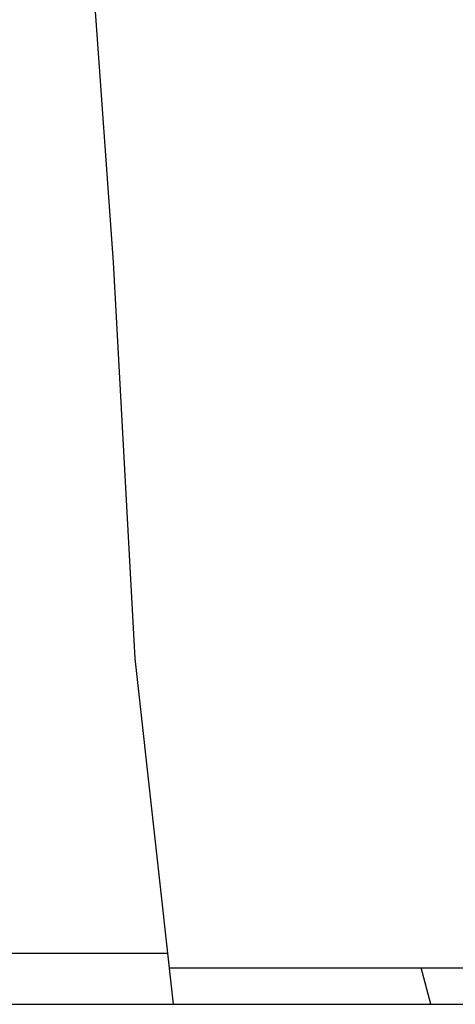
# Model space of a CAD drawing. Header units: centimetres. Extents: x 4745 to 39369, y 17389 to 19524.
# Tile 133 of 188: x 36979.62 to 36981.4, y 18518.73 to 18522.76. Entities that reach past the tile are written whole.
import ezdxf

# ---------------------------------------------------------------- set-up
doc = ezdxf.new("R2010")
doc.units = ezdxf.units.CM
doc.layers.add('$_urządzenia', color=250, linetype='Continuous')

# ---------------------------------------------------------------- blocks, each defined once
blk = doc.blocks.new('A$C92957c0b')
at = {"layer": '$_urządzenia'}
h = blk.add_hatch(dxfattribs=at)
h.set_pattern_fill('_USER', color=256, scale=11.9003414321, angle=285.0000000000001, pattern_type=0)
h.set_pattern_definition([(285.0000000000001, (-1585.0724248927, -2113.6056866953), (11.49484713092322, 3.080035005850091), [])])
h.paths.add_polyline_path([(-212.1184111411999, -1126), (-212.1184111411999, -1127), (-226.9642974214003, -1127), (-227.0064522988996, -1126.756970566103), (-227.0480494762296, -1126.509294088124), (-227.0890889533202, -1126.256970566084), (-227.1295707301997, -1126)])
for p, q in [((-229.0811104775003, -1099.0824711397), (-228.5336698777, -1106.74937655)), ((-228.5336698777, -1106.74937655), (-227.9372186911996, -1117.558112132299)), ((-227.9372186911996, -1117.558112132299), (-226.8972159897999, -1127)), ((-300, -1125.6), (-227.0514228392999, -1125.6)), ((-227.0073637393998, -1126), (-212.1184111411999, -1126)), ((-298.5999999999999, -1127), (-226.8972159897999, -1127)), ((-226.8972159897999, -1127), (-212.1184111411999, -1127))]:
    blk.add_line(p, q, dxfattribs=at)

msp = doc.modelspace()

# ---------------------------------------------------------------- block references
at = {"layer": '$_urządzenia', "xscale": 0.15, "yscale": 0.15, "zscale": 0.15}
msp.add_blockref('A$C92957c0b', (37014.27914567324, 18687.77618292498), dxfattribs=at)

doc.saveas('drawing.dxf')
